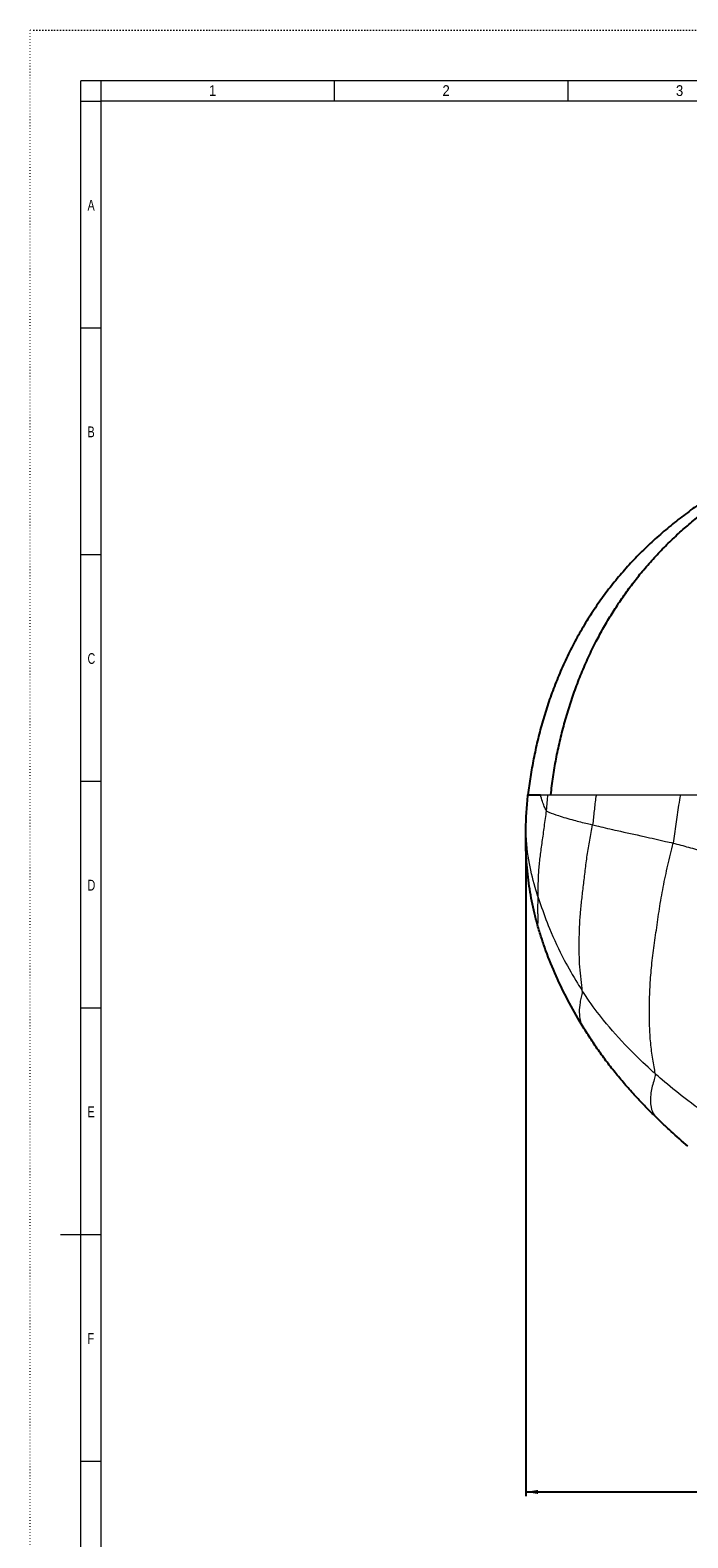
# Model space of a CAD drawing. Header units: millimetres. Extents: x 0 to 841, y 0 to 594.
# Tile 2 of 5: x 0 to 162, y 222 to 594. Entities that reach past the tile are written whole.
import ezdxf

# ---------------------------------------------------------------- set-up
doc = ezdxf.new("R2010")
doc.units = ezdxf.units.MM
doc.header["$PDSIZE"] = -1
doc.linetypes.add('SLD-Punti', pattern=[0.635, 0, -0.635])
doc.linetypes.add('SLD-Solido', pattern=[0])
doc.layers.add('FORMAT', color=7, linetype='SLD-Solido')
doc.styles.add('SLDTEXTSTYLE2', font='ARIALN.TTF', dxfattribs={"width": 0.87})
doc.styles.add('SLDTEXTSTYLE3', font='GOTHIC.TTF', dxfattribs={"width": 0.913})
doc.dimstyles.new('SLDDIMSTYLE0', dxfattribs={"dimtxt": 2.645833, "dimasz": 3, "dimexe": 0, "dimexo": 0.0625, "dimgap": 0.661458, "dimtad": 0, "dimdec": 1, "dimrnd": 1e-09, "dimzin": 12, "dimdsep": 46, "dimtxsty": 'SLDTEXTSTYLE3', "dimsah": 1, "dimcen": 0.09, "dimadec": 0, "dimazin": 3, "dimtfac": 1, "dimtdec": 1, "dimtofl": 0, "dimtmove": 0, "dimatfit": 3, "dimfxl": 1, "dimfrac": 2, "dimtolj": 1, "dimtzin": 12, "dimarcsym": 0})

# ---------------------------------------------------------------- blocks, each defined once
blk = doc.blocks.new('_D')
at = {"layer": 'FORMAT', "color": 7}
for p, q in [((122.18, 393.73), (122.18, 232.47)), ((432.55, 381.94), (432.55, 232.47)), ((269.39, 238.8), (268.59, 238.8)), ((268.59, 238.8), (268.59, 231.67)), ((277.91, 238.8), (278.71, 238.8)), ((278.71, 238.8), (278.71, 231.67)), ((273.69, 235.51), (276.42, 235.51)), ((122.18, 233.47), (266.27, 233.47)), ((268.59, 231.67), (269.39, 231.67)), ((278.71, 231.67), (277.91, 231.67)), ((432.55, 233.47), (281.03, 233.47))]:
    blk.add_line(p, q, dxfattribs=at)
for points in [[(122.18, 233.47), (125.18, 232.97), (125.18, 233.97)], [(432.55, 233.47), (429.55, 233.97), (429.55, 232.97)]]:
    blk.add_solid(points, dxfattribs=at)
at = {"layer": 'FORMAT', "color": 7, "attachment_point": 1, "style": 'SLDTEXTSTYLE3'}
for s, insert, char_height in [('1', (274.08, 238.66), 2.65), ('12', (269.39, 236.66), 2.646), ('4', (274.08, 235.05), 2.65), ('"', (276.81, 236.66), 2.65), ('310', (270.72, 230.99), 2.646)]:
    blk.add_mtext(s, dxfattribs=dict(at, insert=insert, char_height=char_height))

msp = doc.modelspace()

# ---------------------------------------------------------------- linework, layer by layer
at = {"color": 7, "linetype": 'SLD-Punti', "lineweight": 18}
for p in [(0, 0), (841, 594)]:
    msp.add_line(p, (0, 594), dxfattribs=at)
at = {"color": 7, "linetype": 'SLD-Solido', "lineweight": 18}
for p, q in [((12.5, 12.5), (12.5, 581.5)), ((828.5, 581.5), (12.5, 581.5)), ((17.5, 576.5), (17.5, 581.5)), ((75.07, 576.5), (75.07, 581.5)), ((132.64, 576.5), (132.64, 581.5)), ((12.5, 576.5), (17.5, 576.5)), ((17.5, 17.5), (17.5, 576.5)), ((823.5, 576.5), (17.5, 576.5)), ((12.5, 520.6), (17.5, 520.6)), ((12.5, 464.7), (17.5, 464.7)), ((12.5, 408.8), (17.5, 408.8)), ((12.5, 352.9), (17.5, 352.9)), ((7.5, 297), (17.5, 297)), ((12.5, 297), (17.5, 297)), ((12.5, 241.1), (17.5, 241.1))]:
    msp.add_line(p, q, dxfattribs=at)
at = {"color": 7, "linetype": 'SLD-Solido', "lineweight": 25}
for points, knots in [([(229.21, 504.1), (228.37, 503.91), (225.6, 503.3), (220.95, 502.1), (215.25, 500.51), (209.6, 498.76), (204.27, 496.97), (199.26, 495.15), (194.57, 493.31), (189.94, 491.33), (185.37, 489.21), (180.87, 486.94), (176.63, 484.6), (172.64, 482.21), (168.88, 479.81), (165.19, 477.3), (161.55, 474.66), (157.99, 471.88), (154.52, 468.92), (151.19, 465.82), (148.04, 462.56), (145.07, 459.18), (142.27, 455.68), (139.65, 452.05), (137.17, 448.25), (134.86, 444.29), (132.71, 440.16), (130.77, 435.94), (129.04, 431.68), (127.52, 427.39), (126.2, 423.09), (125.07, 418.72), (124.11, 414.32), (123.32, 409.89), (122.94, 406.91), (122.75, 405.43)], [0, 0, 0, 0, 0.016542, 0.054451, 0.092367, 0.130278, 0.16817, 0.200437, 0.23274, 0.265051, 0.297353, 0.329631, 0.361881, 0.390466, 0.419063, 0.447661, 0.476245, 0.505423, 0.534629, 0.563828, 0.592995, 0.621671, 0.650379, 0.679088, 0.707764, 0.737531, 0.767333, 0.797138, 0.82691, 0.855713, 0.884561, 0.913438, 0.942322, 0.971186, 1, 1, 1, 1]), ([(128.37, 405.43), (128.55, 406.9), (128.91, 409.84), (129.65, 414.23), (130.58, 418.58), (131.67, 422.89), (132.92, 427.13), (134.33, 431.29), (135.9, 435.36), (137.64, 439.36), (139.49, 443.16), (141.43, 446.76), (143.46, 450.16), (145.62, 453.47), (147.92, 456.69), (150.34, 459.81), (152.9, 462.82), (155.58, 465.72), (158.38, 468.5), (161.29, 471.16), (164.75, 474.04), (168.75, 477.14), (173.33, 480.4), (178.03, 483.47), (182.85, 486.35), (187.78, 489.03), (192.82, 491.5), (198.14, 493.83), (203.72, 496.03), (209.55, 498.14), (215.43, 500.09), (221.36, 501.87), (226.3, 503.2), (229.28, 503.88), (230.24, 504.1)], [0, 0, 0, 0, 0.028965, 0.057929, 0.086897, 0.115862, 0.14483, 0.173287, 0.201743, 0.230196, 0.258645, 0.28451, 0.310379, 0.336252, 0.362126, 0.388001, 0.413878, 0.439756, 0.465629, 0.491493, 0.517353, 0.554305, 0.591263, 0.628221, 0.665176, 0.702127, 0.739072, 0.776016, 0.816904, 0.857794, 0.898683, 0.939568, 0.980451, 1, 1, 1, 1]), ([(122.21, 397.12), (122.24, 398.51), (122.31, 399.9), (122.49, 402.66), (122.6, 404.05), (122.75, 405.43)], [0, 0, 0, 0, 0.5, 0.5, 1, 1, 1, 1]), ([(122.75, 405.43), (122.81, 405.43), (122.97, 405.43), (123.32, 405.43), (123.79, 405.43), (124.36, 405.43), (124.93, 405.43), (125.43, 405.43), (125.7, 405.43), (125.83, 405.43)], [0.2084025, 0.2084025, 0.2084025, 0.2084025, 0.2749108, 0.3512409, 0.427571, 0.5039011, 0.5802312, 0.6183962, 0.6565613, 0.6565613, 0.6565613, 0.6565613]), ([(125.1, 373.34), (124.83, 374.31), (124.58, 375.28), (124.11, 377.23), (123.9, 378.21), (123.32, 381.15), (123, 383.13), (122.52, 387.12), (122.35, 389.11), (122.17, 393.11), (122.16, 395.12), (122.21, 397.12)], [0, 0, 0, 0, 0.125, 0.125, 0.25, 0.25, 0.5, 0.5, 0.75, 0.75, 1, 1, 1, 1]), ([(135.87, 348.89), (134.72, 350.8), (133.63, 352.75), (131.56, 356.71), (130.58, 358.72), (128.77, 362.8), (127.93, 364.87), (126.78, 368.02), (126.42, 369.07), (125.73, 371.2), (125.4, 372.26), (125.1, 373.34)], [0, 0, 0, 0, 0.25, 0.25, 0.5, 0.5, 0.75, 0.75, 0.875, 0.875, 1, 1, 1, 1]), ([(154.02, 326.21), (153.15, 327.06), (152.29, 327.92), (150.6, 329.66), (149.77, 330.54), (148.13, 332.33), (147.32, 333.24), (145.74, 335.08), (144.96, 336.01), (143.45, 337.91), (142.7, 338.87), (141.25, 340.81), (140.54, 341.8), (139.14, 343.78), (138.47, 344.79), (137.14, 346.82), (136.5, 347.85), (135.87, 348.89)], [0, 0, 0, 0, 0.125, 0.125, 0.25, 0.25, 0.375, 0.375, 0.5, 0.5, 0.625, 0.625, 0.75, 0.75, 0.875, 0.875, 1, 1, 1, 1]), ([(162.16, 318.75), (160.76, 319.95), (159.39, 321.17), (157.35, 323.03), (156.68, 323.66), (155.34, 324.93), (154.68, 325.57), (154.02, 326.21)], [0, 0, 0, 0, 0.5, 0.5, 0.75, 0.75, 1, 1, 1, 1])]:
    msp.add_open_spline(points, degree=3, knots=knots, dxfattribs=at)
at = {"color": 8, "linetype": 'SLD-Solido', "lineweight": 18}
for points, knots in [([(125.83, 405.43), (125.96, 405.43), (126.23, 405.43), (126.65, 405.43), (127.09, 405.43), (127.4, 405.43), (127.55, 405.43)], [0.0619815, 0.0619815, 0.0619815, 0.0619815, 0.0985867, 0.135192, 0.1717972, 0.2084025, 0.2084025, 0.2084025, 0.2084025]), ([(127.24, 401.55), (127.06, 401.79), (126.75, 402.55), (126.27, 403.88), (125.98, 404.85), (125.83, 405.43)], [0, 0, 0, 0, 0.0833333, 0.1666667, 0.2850115, 0.2850115, 0.2850115, 0.2850115]), ([(127.55, 405.43), (127.51, 404.82), (127.41, 403.52), (127.32, 402.22), (127.24, 401.55)], [0.8413774, 0.8413774, 0.8413774, 0.8413774, 0.9166667, 1, 1, 1, 1]), ([(127.55, 405.43), (127.62, 405.43), (127.75, 405.43), (127.95, 405.43), (128.16, 405.43), (128.3, 405.43), (128.37, 405.43)], [0, 0, 0, 0, 0.01549536, 0.03099073, 0.0464861, 0.06198147, 0.06198147, 0.06198147, 0.06198147]), ([(128.37, 405.43), (128.85, 405.43), (130.17, 405.43), (132.59, 405.43), (135.81, 405.43), (138.26, 405.42), (139.57, 405.42)], [0.53840097, 0.53840097, 0.53840097, 0.53840097, 0.54314726, 0.55071005, 0.55827285, 0.56583565, 0.56583565, 0.56583565, 0.56583565]), ([(139.57, 405.42), (139.54, 405.26), (139.35, 403.95), (139.04, 401.47), (138.84, 399.14), (138.67, 398.01)], [0.8219043, 0.8219043, 0.8219043, 0.8219043, 0.8333333, 0.9166667, 1, 1, 1, 1]), ([(160.32, 405.41), (160.17, 404.56), (159.77, 402.14), (159.19, 398.16), (158.82, 395.02), (158.52, 393.5)], [0.7877625, 0.7877625, 0.7877625, 0.7877625, 0.8333333, 0.9166667, 1, 1, 1, 1]), ([(160.32, 405.41), (162.27, 405.41), (166.28, 405.4), (172.53, 405.4), (177.92, 405.4), (182.31, 405.39), (184.54, 405.39), (185.67, 405.39)], [0.60025597, 0.60025597, 0.60025597, 0.60025597, 0.6090625, 0.61786902, 0.62667555, 0.63107881, 0.63548208, 0.63548208, 0.63548208, 0.63548208]), ([(127.24, 401.55), (127.44, 401.3), (128.37, 400.93), (130.45, 400.17), (133.63, 399.25), (136.63, 398.48), (138.26, 398.11), (138.67, 398.01)], [0, 0, 0, 0, 0.083333, 0.333333, 0.666667, 0.916667, 1, 1, 1, 1]), ([(138.67, 398.01), (139.14, 397.89), (141.08, 397.43), (145.21, 396.47), (150.76, 395.29), (155.46, 394.19), (157.9, 393.65), (158.52, 393.5)], [0, 0, 0, 0, 0.083333, 0.333333, 0.666667, 0.916667, 1, 1, 1, 1]), ([(125.21, 380.32), (124.96, 381.08), (124.03, 384.06), (122.73, 389.7), (122.28, 394.55), (122.21, 397.12)], [0, 0, 0, 0, 0.0833333, 0.3333333, 0.622927, 0.622927, 0.622927, 0.622927]), ([(125.21, 380.32), (125.2, 379.84), (125.15, 379.01), (125.11, 377.77), (125.12, 376.53), (125.16, 375.37), (125.18, 374.39), (125.15, 373.75), (125.11, 373.48), (125.1, 373.35), (125.1, 373.34)], [0, 0, 0, 0, 0.0833333, 0.1666667, 0.25, 0.3333333, 0.4166667, 0.5, 0.5833333, 0.58756, 0.58756, 0.58756, 0.58756]), ([(125.21, 380.32), (125.42, 379.67), (126.28, 377.01), (128.23, 371.75), (131.26, 365.25), (134.16, 360.18), (135.73, 357.7), (136.13, 357.09)], [0, 0, 0, 0, 0.083333, 0.333333, 0.666667, 0.916667, 1, 1, 1, 1]), ([(136.13, 357.09), (136.14, 356.39), (135.87, 355.49), (135.46, 353.74), (135.33, 351.76), (135.56, 349.93), (135.77, 349.16), (135.87, 348.89)], [0, 0, 0, 0, 0.0833333, 0.1666667, 0.3333333, 0.5, 0.602145, 0.602145, 0.602145, 0.602145]), ([(154.08, 336.66), (153.5, 337.17), (151.22, 339.25), (146.84, 343.52), (141.76, 349.16), (138.18, 353.97), (136.54, 356.47), (136.13, 357.09)], [0, 0, 0, 0, 0.083333, 0.333333, 0.666667, 0.916667, 1, 1, 1, 1]), ([(154.08, 336.66), (154.12, 336.02), (153.61, 334.41), (152.86, 331.47), (152.88, 328.51), (153.57, 326.88), (153.98, 326.27), (154.02, 326.21)], [0, 0, 0, 0, 0.0833333, 0.3333333, 0.6666667, 0.9166667, 0.9413446, 0.9413446, 0.9413446, 0.9413446]), ([(176.57, 320.05), (175.9, 320.47), (173.25, 322.14), (168.06, 325.62), (161.78, 330.22), (156.97, 334.12), (154.65, 336.15), (154.08, 336.66)], [0, 0, 0, 0, 0.083333, 0.333333, 0.666667, 0.916667, 1, 1, 1, 1])]:
    msp.add_open_spline(points, degree=3, knots=knots, dxfattribs=at)
for points in [[(139.57, 405.42), (141.06, 405.42), (144.22, 405.42), (149.32, 405.42), (154.69, 405.41), (158.41, 405.41), (160.32, 405.41)], [(127.24, 401.55), (127.17, 400.89), (126.97, 399.57), (126.71, 397.62), (126.45, 395.7), (126.2, 393.85), (125.95, 392.07), (125.72, 390.35), (125.52, 388.67), (125.36, 387), (125.26, 385.31), (125.21, 383.63), (125.2, 381.94), (125.21, 380.82), (125.21, 380.32)], [(136.13, 357.09), (136.13, 357.85), (135.81, 359.87), (135.51, 362.95), (135.38, 366.11), (135.38, 369.34), (135.45, 372.7), (135.65, 376.11), (136, 379.55), (136.45, 383.07), (136.86, 386.75), (137.33, 390.49), (137.96, 394.23), (138.48, 396.73), (138.67, 398.01)], [(154.08, 336.66), (154, 337.69), (153.48, 340.2), (152.95, 344.17), (152.7, 348.34), (152.66, 352.73), (152.77, 357.34), (153.09, 362.12), (153.67, 367), (154.4, 372.03), (155.14, 377.29), (156.04, 382.65), (157.21, 388.05), (158.16, 391.65), (158.52, 393.5)], [(158.52, 393.5), (159.15, 393.34), (160.42, 393), (162.35, 392.48), (164.3, 391.95), (166.29, 391.41), (168.3, 390.85), (170.33, 390.28), (172.39, 389.69), (174.46, 389.1), (176.55, 388.5), (178.67, 387.9), (180.8, 387.29), (182.23, 386.89), (182.95, 386.68)]]:
    msp.add_open_spline(points, degree=3, dxfattribs=at)
at = {"layer": 'FORMAT', "color": 7}
msp.add_point((122.18, 394.73), dxfattribs=at)

# ---------------------------------------------------------------- texts
at = {"color": 7, "linetype": 'Continuous', "lineweight": 0, "char_height": 2.65, "attachment_point": 1}
for s, insert, style in [('1', (44.08, 580.42), 'SLDTEXTSTYLE3'), ('2', (101.66, 580.42), 'SLDTEXTSTYLE3'), ('3', (159.23, 580.42), 'SLDTEXTSTYLE3'), ('A', (14.15, 552.15), 'SLDTEXTSTYLE2'), ('B', (14.15, 496.25), 'SLDTEXTSTYLE2'), ('C', (14.15, 440.35), 'SLDTEXTSTYLE2'), ('D', (14.15, 384.45), 'SLDTEXTSTYLE2'), ('E', (14.15, 328.55), 'SLDTEXTSTYLE2'), ('F', (14.15, 272.65), 'SLDTEXTSTYLE2')]:
    msp.add_mtext(s, dxfattribs=dict(at, insert=insert, style=style))

# ---------------------------------------------------------------- dimensions: what is measured, and where the dimension line sits
at = {"layer": 'FORMAT', "color": 7}
dim = msp.add_linear_dim(base=(432.55, 233.47), p1=(122.18, 394.73), p2=(432.55, 382.94), dimstyle='SLDDIMSTYLE0', dxfattribs=at)
dim.commit()
dim.dimension.update_dxf_attribs({"geometry": '_D', "text_midpoint": (273.65, 233.47), "dimtype": 160})

doc.saveas('drawing.dxf')
